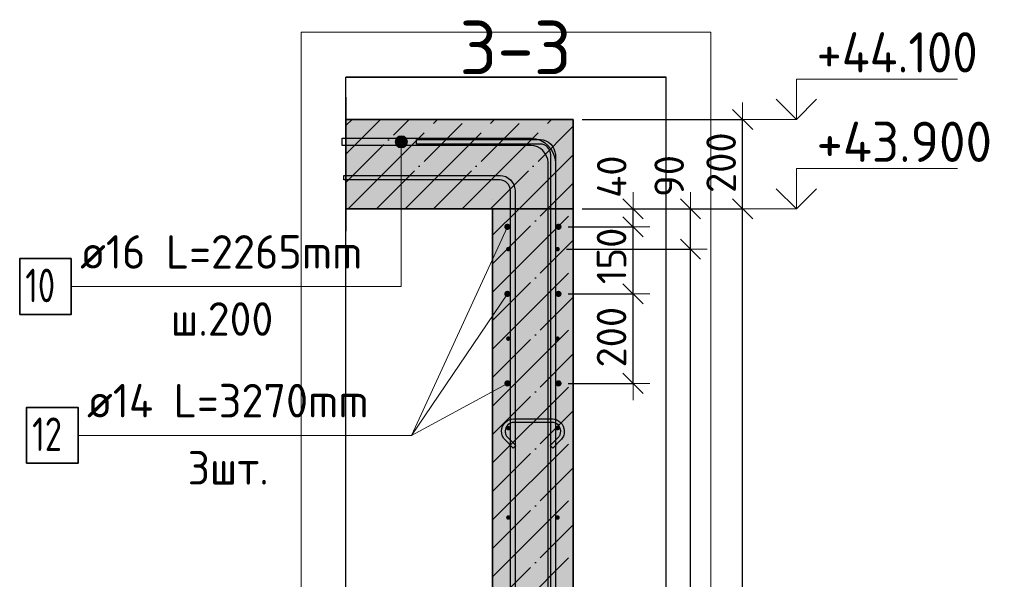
# Model space of a CAD drawing. Header units: millimetres. Extents: x 6386 to 94758, y 48049 to 71352.
# Tile 28 of 38: x 59068 to 61267, y 66295 to 67546. Entities that reach past the tile are written whole.
import ezdxf

# ---------------------------------------------------------------- set-up
doc = ezdxf.new("R2010")
doc.units = ezdxf.units.MM
doc.header["$PDMODE"] = 65
doc.linetypes.add('______11', pattern=[150, 120, -15, 0, -15])
doc.linetypes.add('______5', pattern=[330, 240, -30, 30, -30])
for name, color, linetype, lineweight in [('Standard', 7, 'Continuous', 25), ('Арм.стержн. вертикальными 1', 22, 'Continuous', 35), ('Арм.стержн.горизонт. 1', 180, 'Continuous', 35), ('Арм.стержн.горизонт. 2', 202, 'Continuous', 35), ('Высотная отметки_ общее', 7, 'Continuous', 13), ('Размерная линия_ общее', 7, 'Continuous', 13)]:
    doc.layers.add(name, color=color, linetype=linetype, lineweight=lineweight)
doc.layers.add('Арм.стержн. вертикальными 2', color=7, linetype='Continuous', lineweight=35, true_color=0x006e00)
doc.layers.add('Арм.стержн.Стяжки', color=7, linetype='Continuous', lineweight=35, true_color=0x501e0f)
doc.styles.add('ISOCPEUR', font='ISOCPEUR')
doc.dimstyles.new('DIMSTYLE_3', dxfattribs={"dimtxt": 66, "dimasz": 75, "dimexe": 0, "dimexo": 0, "dimgap": 33, "dimtad": 2, "dimdec": 0, "dimrnd": 5, "dimzin": 12, "dimdsep": 46, "dimtxsty": 'ISOCPEUR', "dimblk1": 'ALL_ML_STRICH', "dimblk2": 'ALL_ML_STRICH', "dimsah": 1, "dimcen": 0, "dimclrd": 7, "dimclre": 256, "dimclrt": 7, "dimadec": 0, "dimazin": 0, "dimtfac": 1, "dimtdec": 0, "dimtix": 1, "dimtmove": 2, "dimatfit": 3, "dimfxl": 0, "dimtvp": 1.2, "dimtzin": 0, "dimlwd": 0, "dimlwe": -3, "dimarcsym": 0})
doc.dimstyles.new('DIMSTYLE_7', dxfattribs={"dimtxt": 66, "dimasz": 75, "dimexe": 0, "dimexo": 0, "dimgap": 33, "dimtad": 2, "dimdec": 0, "dimrnd": 5, "dimzin": 12, "dimdsep": 46, "dimtxsty": 'ISOCPEUR', "dimblk1": 'ALL_ML_STRICH', "dimblk2": 'ALL_ML_STRICH', "dimsah": 1, "dimcen": 0, "dimclrd": 7, "dimclre": 256, "dimclrt": 7, "dimadec": 0, "dimazin": 0, "dimtfac": 1, "dimtdec": 0, "dimtix": 1, "dimtmove": 2, "dimatfit": 3, "dimfxl": 0, "dimtzin": 0, "dimlwd": 0, "dimlwe": -3, "dimarcsym": 0})

# ---------------------------------------------------------------- blocks, each defined once
blk = doc.blocks.new('ALL_ML_STRICH')
at = {"color": 0, "linetype": 'ByBlock', "lineweight": -2}
for p, q in [((-0.3, -0.3), (0.3, 0.3)), ((0, -0.5), (0, 0.5)), ((-1, 0), (0.5, 0))]:
    blk.add_line(p, q, dxfattribs=at)
blk = doc.blocks.new('*D193')
at = {"layer": 'DEFPOINTS', "color": 7, "linetype": 'Continuous', "lineweight": 13, "transparency": 33554687}
for p in [(60273.1, 66932.7), (60273.1, 66732.7), (60437.6, 66732.7)]:
    blk.add_point(p, dxfattribs=at)
at = {"layer": 'Размерная линия_ общее', "color": 253, "linetype": 'Continuous', "lineweight": -2, "true_color": 0xa0a0a0, "transparency": 33554687}
for p, q in [((60293.1, 66932.7), (60437.6, 66932.7)), ((60293.1, 66732.7), (60437.6, 66732.7))]:
    blk.add_line(p, q, dxfattribs=at)
at = {"layer": 'Размерная линия_ общее', "color": 7, "linetype": 'Continuous', "lineweight": -2, "transparency": 33554687}
blk.add_line((60437.6, 66732.7), (60437.6, 66932.7), dxfattribs=at)
at = {"layer": 'Размерная линия_ общее', "color": 7, "linetype": 'Continuous', "lineweight": 13, "transparency": 33554687, "xscale": 75, "yscale": 75, "zscale": 75}
for p, rotation in [((60437.6, 66932.7), 90), ((60437.6, 66732.7), 270)]:
    blk.add_blockref('ALL_ML_STRICH', p, dxfattribs=dict(at, rotation=rotation))
at = {"layer": 'Размерная линия_ общее', "color": 7, "linetype": 'Continuous', "lineweight": 13, "transparency": 33554687, "insert": (60389.6, 66836), "char_height": 66, "width": 198, "attachment_point": 5, "rotation": 90, "style": 'ISOCPEUR'}
blk.add_mtext('\\A1;{200}', dxfattribs=at)
blk = doc.blocks.new('*D194')
at = {"layer": 'DEFPOINTS', "color": 7, "linetype": 'Continuous', "lineweight": 13, "transparency": 33554687}
for p in [(60273.1, 67082.7), (60273.1, 66932.7), (60437.6, 66932.7)]:
    blk.add_point(p, dxfattribs=at)
at = {"layer": 'Размерная линия_ общее', "color": 253, "linetype": 'Continuous', "lineweight": -2, "true_color": 0xa0a0a0, "transparency": 33554687}
for p, q in [((60293.1, 67082.7), (60437.6, 67082.7)), ((60293.1, 66932.7), (60437.6, 66932.7))]:
    blk.add_line(p, q, dxfattribs=at)
at = {"layer": 'Размерная линия_ общее', "color": 7, "linetype": 'Continuous', "lineweight": -2, "transparency": 33554687}
blk.add_line((60437.6, 66932.7), (60437.6, 67082.7), dxfattribs=at)
at = {"layer": 'Размерная линия_ общее', "color": 7, "linetype": 'Continuous', "lineweight": 13, "transparency": 33554687, "xscale": 75, "yscale": 75, "zscale": 75}
for p, rotation in [((60437.6, 67082.7), 90), ((60437.6, 66932.7), 270)]:
    blk.add_blockref('ALL_ML_STRICH', p, dxfattribs=dict(at, rotation=rotation))
at = {"layer": 'Размерная линия_ общее', "color": 7, "linetype": 'Continuous', "lineweight": 13, "transparency": 33554687, "insert": (60389.6, 67017.6), "char_height": 66, "width": 198, "attachment_point": 5, "rotation": 90, "style": 'ISOCPEUR'}
blk.add_mtext('\\A1;{150}', dxfattribs=at)
blk = doc.blocks.new('*D195')
at = {"layer": 'DEFPOINTS', "color": 7, "linetype": 'Continuous', "lineweight": 13, "transparency": 33554687}
for p in [(60304.1, 67122.7), (60273.1, 67082.7), (60437.6, 67082.7)]:
    blk.add_point(p, dxfattribs=at)
at = {"layer": 'Размерная линия_ общее', "color": 253, "linetype": 'Continuous', "lineweight": -2, "true_color": 0xa0a0a0, "transparency": 33554687}
for p, q in [((60324.1, 67122.7), (60437.6, 67122.7)), ((60293.1, 67082.7), (60437.6, 67082.7))]:
    blk.add_line(p, q, dxfattribs=at)
at = {"layer": 'Размерная линия_ общее', "color": 7, "linetype": 'Continuous', "lineweight": -2, "transparency": 33554687}
blk.add_line((60437.6, 67082.7), (60437.6, 67122.7), dxfattribs=at)
at = {"layer": 'Размерная линия_ общее', "color": 7, "linetype": 'Continuous', "lineweight": 13, "transparency": 33554687, "xscale": 75, "yscale": 75, "zscale": 75}
for p, rotation in [((60437.6, 67122.7), 90), ((60437.6, 67082.7), 270)]:
    blk.add_blockref('ALL_ML_STRICH', p, dxfattribs=dict(at, rotation=rotation))
at = {"layer": 'Размерная линия_ общее', "color": 7, "linetype": 'Continuous', "lineweight": 13, "transparency": 33554687, "insert": (60390.1, 67194.7), "char_height": 66, "width": 132, "attachment_point": 5, "rotation": 90, "style": 'ISOCPEUR'}
blk.add_mtext('\\A1;{40}', dxfattribs=at)
blk = doc.blocks.new('*D197')
at = {"layer": 'DEFPOINTS', "color": 7, "linetype": 'Continuous', "lineweight": 13, "transparency": 33554687}
for p in [(60269.1, 67032.7), (60269.1, 62832.7), (60566.1, 62832.7)]:
    blk.add_point(p, dxfattribs=at)
at = {"layer": 'Размерная линия_ общее', "color": 253, "linetype": 'Continuous', "lineweight": -2, "true_color": 0xa0a0a0, "transparency": 33554687}
for p, q in [((60289.1, 67032.7), (60566.1, 67032.7)), ((60289.1, 62832.7), (60566.1, 62832.7))]:
    blk.add_line(p, q, dxfattribs=at)
at = {"layer": 'Размерная линия_ общее', "color": 7, "linetype": 'Continuous', "lineweight": -2, "transparency": 33554687}
blk.add_line((60566.1, 62832.7), (60566.1, 67032.7), dxfattribs=at)
at = {"layer": 'Размерная линия_ общее', "color": 7, "linetype": 'Continuous', "lineweight": 13, "transparency": 33554687, "xscale": 75, "yscale": 75, "zscale": 75}
for p, rotation in [((60566.1, 67032.7), 90), ((60566.1, 62832.7), 270)]:
    blk.add_blockref('ALL_ML_STRICH', p, dxfattribs=dict(at, rotation=rotation))
at = {"layer": 'Размерная линия_ общее', "color": 7, "linetype": 'Continuous', "lineweight": 13, "transparency": 33554687, "insert": (60485.1, 64707.7), "char_height": 66, "width": 3.3, "attachment_point": 1, "rotation": 90, "line_spacing_factor": 0.60241, "style": 'ISOCPEUR'}
blk.add_mtext('\\W0.91;21х200=4200', dxfattribs=at)
blk = doc.blocks.new('*D198')
at = {"layer": 'DEFPOINTS', "color": 7, "linetype": 'Continuous', "lineweight": 13, "transparency": 33554687}
for p in [(60304.1, 67122.7), (60269.1, 67032.7), (60566.1, 67032.7)]:
    blk.add_point(p, dxfattribs=at)
at = {"layer": 'Размерная линия_ общее', "color": 253, "linetype": 'Continuous', "lineweight": -2, "true_color": 0xa0a0a0, "transparency": 33554687}
for p, q in [((60324.1, 67122.7), (60566.1, 67122.7)), ((60289.1, 67032.7), (60566.1, 67032.7))]:
    blk.add_line(p, q, dxfattribs=at)
at = {"layer": 'Размерная линия_ общее', "color": 7, "linetype": 'Continuous', "lineweight": -2, "transparency": 33554687}
blk.add_line((60566.1, 67032.7), (60566.1, 67122.7), dxfattribs=at)
at = {"layer": 'Размерная линия_ общее', "color": 7, "linetype": 'Continuous', "lineweight": 13, "transparency": 33554687, "xscale": 75, "yscale": 75, "zscale": 75}
for p, rotation in [((60566.1, 67122.7), 90), ((60566.1, 67032.7), 270)]:
    blk.add_blockref('ALL_ML_STRICH', p, dxfattribs=dict(at, rotation=rotation))
at = {"layer": 'Размерная линия_ общее', "color": 7, "linetype": 'Continuous', "lineweight": 13, "transparency": 33554687, "insert": (60518.4, 67196.2), "char_height": 66, "width": 132, "attachment_point": 5, "rotation": 90, "style": 'ISOCPEUR'}
blk.add_mtext('\\A1;{90}', dxfattribs=at)
blk = doc.blocks.new('*D199')
at = {"layer": 'DEFPOINTS', "color": 7, "linetype": 'Continuous', "lineweight": 13, "transparency": 33554687}
for p in [(60304.1, 67122.7), (60304.1, 62722.7), (60682.5, 62722.7)]:
    blk.add_point(p, dxfattribs=at)
at = {"layer": 'Размерная линия_ общее', "color": 253, "linetype": 'Continuous', "lineweight": -2, "true_color": 0xa0a0a0, "transparency": 33554687}
for p, q in [((60324.1, 67122.7), (60682.5, 67122.7)), ((60324.1, 62722.7), (60682.5, 62722.7))]:
    blk.add_line(p, q, dxfattribs=at)
at = {"layer": 'Размерная линия_ общее', "color": 7, "linetype": 'Continuous', "lineweight": -2, "transparency": 33554687}
blk.add_line((60682.5, 62722.7), (60682.5, 67122.7), dxfattribs=at)
at = {"layer": 'Размерная линия_ общее', "color": 7, "linetype": 'Continuous', "lineweight": 13, "transparency": 33554687, "xscale": 75, "yscale": 75, "zscale": 75}
for p, rotation in [((60682.5, 67122.7), 90), ((60682.5, 62722.7), 270)]:
    blk.add_blockref('ALL_ML_STRICH', p, dxfattribs=dict(at, rotation=rotation))
at = {"layer": 'Размерная линия_ общее', "color": 7, "linetype": 'Continuous', "lineweight": 13, "transparency": 33554687, "insert": (60634.5, 64919.4), "char_height": 66, "width": 264, "attachment_point": 5, "rotation": 90, "style": 'ISOCPEUR'}
blk.add_mtext('\\A1;{4400}', dxfattribs=at)
blk = doc.blocks.new('*D200')
at = {"layer": 'DEFPOINTS', "color": 7, "linetype": 'Continuous', "lineweight": 13, "transparency": 33554687}
for p in [(60304.1, 67322.7), (60304.1, 67122.7), (60682.5, 67122.7)]:
    blk.add_point(p, dxfattribs=at)
at = {"layer": 'Размерная линия_ общее', "color": 253, "linetype": 'Continuous', "lineweight": -2, "true_color": 0xa0a0a0, "transparency": 33554687}
for p, q in [((60324.1, 67322.7), (60682.5, 67322.7)), ((60324.1, 67122.7), (60682.5, 67122.7))]:
    blk.add_line(p, q, dxfattribs=at)
at = {"layer": 'Размерная линия_ общее', "color": 7, "linetype": 'Continuous', "lineweight": -2, "transparency": 33554687}
blk.add_line((60682.5, 67122.7), (60682.5, 67322.7), dxfattribs=at)
at = {"layer": 'Размерная линия_ общее', "color": 7, "linetype": 'Continuous', "lineweight": 13, "transparency": 33554687, "xscale": 75, "yscale": 75, "zscale": 75}
for p, rotation in [((60682.5, 67322.7), 90), ((60682.5, 67122.7), 270)]:
    blk.add_blockref('ALL_ML_STRICH', p, dxfattribs=dict(at, rotation=rotation))
at = {"layer": 'Размерная линия_ общее', "color": 7, "linetype": 'Continuous', "lineweight": 13, "transparency": 33554687, "insert": (60634.5, 67226), "char_height": 66, "width": 198, "attachment_point": 5, "rotation": 90, "style": 'ISOCPEUR'}
blk.add_mtext('\\A1;{200}', dxfattribs=at)
blk = doc.blocks.new('COMPLEX_ELEVATIONDIM_4')
at = {"layer": 'Высотная отметки_ общее', "color": 7, "linetype": 'Continuous', "lineweight": 13, "transparency": 33554687}
for p, q in [((60802.5, 67322.7), (60802.5, 67412.7)), ((60802.5, 67412.7), (61162.5, 67412.7)), ((60802.5, 67322.7), (60757.5, 67367.7)), ((60802.5, 67322.7), (60847.5, 67367.7)), ((60802.5, 67322.7), (60696.3, 67322.7)), ((60802.5, 67322.7), (60802.5, 67322.7)), ((60802.5, 67322.7), (60802.5, 67322.7)), ((60802.5, 67322.7), (60802.5, 67322.7)), ((60802.5, 67322.7), (60802.5, 67322.7)), ((60802.5, 67122.7), (60802.5, 67212.7)), ((60802.5, 67212.7), (61162.5, 67212.7)), ((60802.5, 67122.7), (60757.5, 67167.7)), ((60802.5, 67122.7), (60847.5, 67167.7)), ((60802.5, 67122.7), (60696.3, 67122.7)), ((60802.5, 67122.7), (60802.5, 67122.7)), ((60802.5, 67122.7), (60802.5, 67122.7)), ((60802.5, 67122.7), (60802.5, 67122.7)), ((60802.5, 67122.7), (60802.5, 67122.7))]:
    blk.add_line(p, q, dxfattribs=at)
at = {"layer": 'Высотная отметки_ общее', "color": 7, "linetype": 'Continuous', "lineweight": 13, "transparency": 33554687, "char_height": 90, "attachment_point": 7, "style": 'ISOCPEUR'}
for s, insert, width in [('\\W0.92;+44.100', (60847.5, 67427.7), 446.051), ('\\W0.96;+43.900', (60847.5, 67227.7), 456.775)]:
    blk.add_mtext(s, dxfattribs=dict(at, insert=insert, width=width))

msp = doc.modelspace()

# ---------------------------------------------------------------- hatches: boundary and pattern name
at = {"linetype": 'Continuous', "lineweight": -3, "transparency": 33554687}
msp.add_hatch(color=9, dxfattribs=at).paths.add_polyline_path([(60304.1, 67122.7), (60304.1, 67322.7), (59796.3, 67322.7), (59796.3, 67122.7)])
at = {"layer": 'Арм.стержн. вертикальными 2', "linetype": 'Continuous', "lineweight": 13, "transparency": 33554687}
for points in [[(59906.6, 67272.7), (59933.6, 67272.7), (59931.7, 67279.5)], [(59906.6, 67272.7), (59931.7, 67279.5), (59908.5, 67279.5)], [(59906.6, 67272.7), (59933.6, 67272.7), (59931.7, 67279.5)], [(59906.6, 67272.7), (59931.7, 67279.5), (59908.5, 67279.5)], [(59908.5, 67279.5), (59931.7, 67279.5), (59926.9, 67284.4)], [(59908.5, 67279.5), (59926.9, 67284.4), (59913.4, 67284.4)], [(59908.5, 67279.5), (59931.7, 67279.5), (59926.9, 67284.4)], [(59908.5, 67279.5), (59926.9, 67284.4), (59913.4, 67284.4)], [(59913.4, 67284.4), (59926.9, 67284.4), (59920.1, 67286.2)], [(59913.4, 67284.4), (59926.9, 67284.4), (59920.1, 67286.2)], [(59908.5, 67266), (59933.6, 67272.7), (59906.6, 67272.7)], [(59908.5, 67266), (59933.6, 67272.7), (59906.6, 67272.7)], [(59908.5, 67266), (59931.7, 67266), (59933.6, 67272.7)], [(59908.5, 67266), (59931.7, 67266), (59933.6, 67272.7)], [(59913.4, 67261.1), (59931.7, 67266), (59908.5, 67266)], [(59913.4, 67261.1), (59931.7, 67266), (59908.5, 67266)], [(59913.4, 67261.1), (59926.9, 67261.1), (59931.7, 67266)], [(59913.4, 67261.1), (59926.9, 67261.1), (59931.7, 67266)], [(59926.9, 67261.1), (59913.4, 67261.1), (59920.1, 67259.2)], [(59926.9, 67261.1), (59913.4, 67261.1), (59920.1, 67259.2)]]:
    msp.add_hatch(color=7, dxfattribs=at).paths.add_polyline_path(points)
at = {"layer": 'Арм.стержн.горизонт. 1', "linetype": 'Continuous', "lineweight": 50, "transparency": 33554687}
for points in [[(60164.1, 67032.7), (60163.7, 67034.7), (60162.6, 67036.3), (60161, 67037.4), (60159.1, 67037.7), (60157.2, 67037.4), (60155.5, 67036.3), (60154.5, 67034.7), (60154.1, 67032.7), (60154.5, 67030.8), (60155.5, 67029.2), (60157.2, 67028.1), (60159.1, 67027.7), (60161, 67028.1), (60162.6, 67029.2), (60163.7, 67030.8)], [(60274.1, 67032.7), (60273.7, 67034.7), (60272.6, 67036.3), (60271, 67037.4), (60269.1, 67037.7), (60267.2, 67037.4), (60265.5, 67036.3), (60264.5, 67034.7), (60264.1, 67032.7), (60264.5, 67030.8), (60265.5, 67029.2), (60267.2, 67028.1), (60269.1, 67027.7), (60271, 67028.1), (60272.6, 67029.2), (60273.7, 67030.8)], [(60164.1, 66832.7), (60163.7, 66834.7), (60162.6, 66836.3), (60161, 66837.4), (60159.1, 66837.7), (60157.2, 66837.4), (60155.5, 66836.3), (60154.5, 66834.7), (60154.1, 66832.7), (60154.5, 66830.8), (60155.5, 66829.2), (60157.2, 66828.1), (60159.1, 66827.7), (60161, 66828.1), (60162.6, 66829.2), (60163.7, 66830.8)], [(60274.1, 66832.7), (60273.7, 66834.7), (60272.6, 66836.3), (60271, 66837.4), (60269.1, 66837.7), (60267.2, 66837.4), (60265.5, 66836.3), (60264.5, 66834.7), (60264.1, 66832.7), (60264.5, 66830.8), (60265.5, 66829.2), (60267.2, 66828.1), (60269.1, 66827.7), (60271, 66828.1), (60272.6, 66829.2), (60273.7, 66830.8)], [(60164.1, 66632.7), (60163.7, 66634.7), (60162.6, 66636.3), (60161, 66637.4), (60159.1, 66637.7), (60157.2, 66637.4), (60155.5, 66636.3), (60154.5, 66634.7), (60154.1, 66632.7), (60154.5, 66630.8), (60155.5, 66629.2), (60157.2, 66628.1), (60159.1, 66627.7), (60161, 66628.1), (60162.6, 66629.2), (60163.7, 66630.8)], [(60274.1, 66632.7), (60273.7, 66634.7), (60272.6, 66636.3), (60271, 66637.4), (60269.1, 66637.7), (60267.2, 66637.4), (60265.5, 66636.3), (60264.5, 66634.7), (60264.1, 66632.7), (60264.5, 66630.8), (60265.5, 66629.2), (60267.2, 66628.1), (60269.1, 66627.7), (60271, 66628.1), (60272.6, 66629.2), (60273.7, 66630.8)], [(60164.1, 66432.7), (60163.7, 66434.7), (60162.6, 66436.3), (60161, 66437.4), (60159.1, 66437.7), (60157.2, 66437.4), (60155.5, 66436.3), (60154.5, 66434.7), (60154.1, 66432.7), (60154.5, 66430.8), (60155.5, 66429.2), (60157.2, 66428.1), (60159.1, 66427.7), (60161, 66428.1), (60162.6, 66429.2), (60163.7, 66430.8)], [(60274.1, 66432.7), (60273.7, 66434.7), (60272.6, 66436.3), (60271, 66437.4), (60269.1, 66437.7), (60267.2, 66437.4), (60265.5, 66436.3), (60264.5, 66434.7), (60264.1, 66432.7), (60264.5, 66430.8), (60265.5, 66429.2), (60267.2, 66428.1), (60269.1, 66427.7), (60271, 66428.1), (60272.6, 66429.2), (60273.7, 66430.8)]]:
    msp.add_hatch(color=4, dxfattribs=at).paths.add_polyline_path(points)
at = {"layer": 'Арм.стержн.горизонт. 2', "linetype": 'Continuous', "lineweight": 50, "transparency": 33554687}
for points in [[(60164.1, 67082.7), (60163.6, 67085.4), (60162, 67087.7), (60159.8, 67089.2), (60157.1, 67089.7), (60154.4, 67089.2), (60152.1, 67087.7), (60150.6, 67085.4), (60150.1, 67082.7), (60150.6, 67080.1), (60152.1, 67077.8), (60154.4, 67076.3), (60157.1, 67075.7), (60159.8, 67076.3), (60162, 67077.8), (60163.6, 67080.1)], [(60278.1, 67082.7), (60277.6, 67085.4), (60276, 67087.7), (60273.8, 67089.2), (60271.1, 67089.7), (60268.4, 67089.2), (60266.1, 67087.7), (60264.6, 67085.4), (60264.1, 67082.7), (60264.6, 67080.1), (60266.1, 67077.8), (60268.4, 67076.3), (60271.1, 67075.7), (60273.8, 67076.3), (60276, 67077.8), (60277.6, 67080.1)], [(60164.1, 66932.7), (60163.6, 66935.4), (60162, 66937.7), (60159.8, 66939.2), (60157.1, 66939.7), (60154.4, 66939.2), (60152.1, 66937.7), (60150.6, 66935.4), (60150.1, 66932.7), (60150.6, 66930.1), (60152.1, 66927.8), (60154.4, 66926.3), (60157.1, 66925.7), (60159.8, 66926.3), (60162, 66927.8), (60163.6, 66930.1)], [(60278.1, 66932.7), (60277.6, 66935.4), (60276, 66937.7), (60273.8, 66939.2), (60271.1, 66939.7), (60268.4, 66939.2), (60266.1, 66937.7), (60264.6, 66935.4), (60264.1, 66932.7), (60264.6, 66930.1), (60266.1, 66927.8), (60268.4, 66926.3), (60271.1, 66925.7), (60273.8, 66926.3), (60276, 66927.8), (60277.6, 66930.1)], [(60164.1, 66732.7), (60163.6, 66735.4), (60162, 66737.7), (60159.8, 66739.2), (60157.1, 66739.7), (60154.4, 66739.2), (60152.1, 66737.7), (60150.6, 66735.4), (60150.1, 66732.7), (60150.6, 66730.1), (60152.1, 66727.8), (60154.4, 66726.3), (60157.1, 66725.7), (60159.8, 66726.3), (60162, 66727.8), (60163.6, 66730.1)], [(60278.1, 66732.7), (60277.6, 66735.4), (60276, 66737.7), (60273.8, 66739.2), (60271.1, 66739.7), (60268.4, 66739.2), (60266.1, 66737.7), (60264.6, 66735.4), (60264.1, 66732.7), (60264.6, 66730.1), (60266.1, 66727.8), (60268.4, 66726.3), (60271.1, 66725.7), (60273.8, 66726.3), (60276, 66727.8), (60277.6, 66730.1)]]:
    msp.add_hatch(color=7, dxfattribs=at).paths.add_polyline_path(points)
at = {"layer": 'Размерная линия_ общее', "linetype": 'Continuous', "lineweight": -3, "true_color": 0xc7c7c7, "transparency": 33554687}
msp.add_hatch(color=9, dxfattribs=at).paths.add_polyline_path([(60304.1, 67122.7), (60124.1, 67122.7), (60124.1, 62722.7), (60304.1, 62722.7)])

# ---------------------------------------------------------------- linework, layer by layer
at = {"color": 7, "linetype": 'Continuous', "lineweight": 25, "transparency": 33554687}
for p, q in [((59796.3, 67372.7), (59796.3, 67072.7)), ((60124.1, 67122.7), (60304.1, 67122.7))]:
    msp.add_line(p, q, dxfattribs=at)
at = {"color": 253, "linetype": '______11', "lineweight": -3, "true_color": 0xababab, "transparency": 33554687}
for p, q in [((59796.3, 67308.8), (59810.2, 67322.7)), ((59796.3, 67181.6), (59937.5, 67322.7)), ((59864.8, 67122.7), (60064.8, 67322.7)), ((59992, 67122.7), (60192, 67322.7)), ((60119.3, 67122.7), (60304.1, 67307.5)), ((60246.6, 67122.7), (60304.1, 67180.2))]:
    msp.add_line(p, q, dxfattribs=at)
at = {"color": 253, "linetype": '______5', "lineweight": -3, "true_color": 0xababab, "transparency": 33554687}
for p, q in [((59796.3, 67245.2), (59873.8, 67322.7)), ((59801.1, 67122.7), (60001.1, 67322.7)), ((59928.4, 67122.7), (60128.4, 67322.7)), ((60055.7, 67122.7), (60255.7, 67322.7)), ((60183, 67122.7), (60304.1, 67243.9))]:
    msp.add_line(p, q, dxfattribs=at)
at = {"color": 7, "linetype": 'Continuous', "lineweight": 35, "transparency": 33554687}
for p, q in [((60304.1, 67322.7), (59796.3, 67322.7)), ((60304.1, 67122.7), (60304.1, 67322.7)), ((59796.3, 67122.7), (60124.1, 67122.7))]:
    msp.add_line(p, q, dxfattribs=at)
at = {"layer": 'Standard', "color": 52, "linetype": 'Continuous', "lineweight": -3, "transparency": 33554687}
for p, q in [((59796.3, 62575.4), (59796.3, 67417.4)), ((59796.3, 62575.4), (59796.3, 67417.4)), ((59796.3, 67417.4), (60511.8, 67417.4)), ((60511.8, 67417.4), (59796.3, 67417.4)), ((60511.8, 62575.4), (60511.8, 67417.4)), ((60511.8, 62575.4), (60511.8, 67417.4))]:
    msp.add_line(p, q, dxfattribs=at)
at = {"layer": 'Standard', "color": 7, "linetype": 'Continuous', "lineweight": 13, "transparency": 33554687}
msp.add_lwpolyline([(59696.3, 62475.4), (60611.8, 62475.4), (60611.8, 67517.4), (59696.3, 67517.4), (59696.3, 62475.4)], dxfattribs=at)
at = {"layer": 'Арм.стержн. вертикальными 1', "color": 4, "linetype": 'Continuous', "lineweight": 25, "transparency": 33554687}
for points in [[(60254.1, 62722.7), (60254.1, 67243.7), (60253.5, 67248.2), (60251.9, 67252.8), (60249.6, 67257), (60246.7, 67260.4), (60243.3, 67263.3), (60239.1, 67265.6), (60234.6, 67267.1), (60230, 67267.7), (59954.1, 67267.7), (59954.1, 67277.7), (60230.7, 67277.7), (60236.8, 67276.9), (60243.2, 67274.8), (60249, 67271.5), (60253.8, 67267.5), (60257.9, 67262.7), (60261.1, 67256.9), (60263.2, 67250.5), (60264.1, 67244.4), (60264.1, 62722.7), (60254.1, 62722.7)], [(60164.1, 62722.7), (60164.1, 67163.7), (60163.5, 67168.2), (60161.9, 67172.8), (60159.6, 67177), (60156.7, 67180.4), (60153.3, 67183.3), (60149.1, 67185.6), (60144.6, 67187.1), (60140, 67187.7), (59791.3, 67187.7), (59791.3, 67197.7), (60140.7, 67197.7), (60146.8, 67196.9), (60153.2, 67194.8), (60159, 67191.5), (60163.8, 67187.5), (60167.9, 67182.7), (60171.1, 67176.9), (60173.2, 67170.5), (60174.1, 67164.4), (60174.1, 62722.7), (60164.1, 62722.7)]]:
    msp.add_lwpolyline(points, dxfattribs=at)
at = {"layer": 'Арм.стержн. вертикальными 2', "color": 7, "linetype": 'Continuous', "lineweight": 13, "transparency": 33554687}
for p, q in [((59920.1, 67286.2), (59920.1, 67286.2)), ((59920.1, 67286.2), (59920.1, 67286.2)), ((59906.6, 67272.7), (59906.6, 67272.7)), ((59906.6, 67272.7), (59906.6, 67272.7)), ((59920.1, 66949.1), (59920.1, 67272.7)), ((59920.1, 66949.1), (59920.1, 67272.7)), ((59920.1, 67259.2), (59920.1, 67259.2)), ((59920.1, 67259.2), (59920.1, 67259.2)), ((59933.6, 67272.7), (59933.6, 67272.7)), ((59933.6, 67272.7), (59933.6, 67272.7)), ((59182.6, 66949.1), (59920.1, 66949.1))]:
    msp.add_line(p, q, dxfattribs=at)
at = {"layer": 'Арм.стержн. вертикальными 2', "color": 7, "linetype": 'Continuous', "lineweight": 25, "transparency": 33554687}
msp.add_lwpolyline([(59788.3, 67280.7), (60210.7, 67280.7), (60220.5, 67279.4), (60230.7, 67276), (60240, 67270.8), (60247.7, 67264.4), (60254.1, 67256.7), (60259.4, 67247.3), (60262.7, 67237.2), (60264.1, 67227.4), (60264.1, 65650.7), (60248.1, 65650.7), (60248.1, 67226.3), (60247.1, 67233.5), (60244.7, 67240.8), (60240.9, 67247.5), (60236.3, 67253), (60230.9, 67257.6), (60224.2, 67261.3), (60216.9, 67263.7), (60209.6, 67264.7), (59788.3, 67264.7), (59788.3, 67280.7)], dxfattribs=at)
msp.add_lwpolyline([(59788.3, 67280.7), (60210.7, 67280.7), (60220.5, 67279.4), (60230.7, 67276), (60240, 67270.8), (60247.7, 67264.4), (60254.1, 67256.7), (60259.4, 67247.3), (60262.7, 67237.2), (60264.1, 67227.4), (60264.1, 65650.7), (60248.1, 65650.7), (60248.1, 67226.3), (60247.1, 67233.5), (60244.7, 67240.8), (60240.9, 67247.5), (60236.3, 67253), (60230.9, 67257.6), (60224.2, 67261.3), (60216.9, 67263.7), (60209.6, 67264.7), (59788.3, 67264.7), (59788.3, 67280.7)], dxfattribs=at)
at = {"layer": 'Арм.стержн. вертикальными 2', "color": 7, "linetype": 'Continuous', "lineweight": 35, "transparency": 33554687}
msp.add_lwpolyline([(59067.6, 66886.6), (59182.6, 66886.6), (59182.6, 67011.6), (59067.6, 67011.6), (59067.6, 66886.6)], dxfattribs=at)
at = {"layer": 'Арм.стержн. вертикальными 2', "color": 7, "linetype": 'Continuous', "lineweight": 13, "transparency": 33554687}
msp.add_circle((59920.1, 67272.7), 13.5, dxfattribs=at)
msp.add_circle((59920.1, 67272.7), 13.5, dxfattribs=at)
at = {"layer": 'Арм.стержн.горизонт. 1', "color": 52, "linetype": 'Continuous', "lineweight": 25, "transparency": 33554687}
for p, q in [((60124.1, 67142.7), (60124.1, 67142.7)), ((60304.1, 67142.7), (60304.1, 67142.7))]:
    msp.add_line(p, q, dxfattribs=at)
at = {"layer": 'Арм.стержн.горизонт. 2', "color": 7, "linetype": 'Continuous', "lineweight": 13, "transparency": 33554687}
for p, q in [((59943, 66616.5), (60157.1, 67082.7)), ((59943, 66616.5), (60157.1, 66932.7)), ((59943, 66616.5), (60157.1, 66732.7)), ((59198, 66616.5), (59943, 66616.5))]:
    msp.add_line(p, q, dxfattribs=at)
at = {"layer": 'Арм.стержн.горизонт. 2', "color": 7, "linetype": 'Continuous', "lineweight": 35, "transparency": 33554687}
msp.add_lwpolyline([(59083, 66554), (59198, 66554), (59198, 66679), (59083, 66679), (59083, 66554)], dxfattribs=at)
at = {"layer": 'Арм.стержн.Стяжки', "color": 40, "linetype": 'Continuous', "lineweight": 25, "transparency": 33554687}
msp.add_lwpolyline([(60169.9, 66588.2), (60151.8, 66606.3), (60150.2, 66608.2), (60148.6, 66610.3), (60147.3, 66612.6), (60146.2, 66614.9), (60145.3, 66617.3), (60144.7, 66619.9), (60144.3, 66622.4), (60144.1, 66624.9), (60144.1, 66626.9), (60144.8, 66631.8), (60146.4, 66636.9), (60149.1, 66641.6), (60152.3, 66645.4), (60156.1, 66648.6), (60160.8, 66651.3), (60165.9, 66652.9), (60170.8, 66653.6), (60257.4, 66653.6), (60262.3, 66652.9), (60267.4, 66651.3), (60272, 66648.6), (60275.9, 66645.4), (60279.1, 66641.6), (60281.7, 66636.9), (60283.4, 66631.8), (60284.1, 66626.9), (60284.1, 66624.9), (60283.9, 66622.4), (60283.5, 66619.9), (60282.8, 66617.3), (60282, 66614.9), (60280.9, 66612.6), (60279.5, 66610.3), (60278, 66608.2), (60276.4, 66606.3), (60258.3, 66588.2), (60252.6, 66593.9), (60270.5, 66611.7), (60271.7, 66613.2), (60272.8, 66614.7), (60273.8, 66616.3), (60274.6, 66618), (60275.2, 66619.7), (60275.7, 66621.5), (60276, 66623.4), (60276.1, 66625.2), (60276.1, 66626.4), (60275.6, 66630), (60274.4, 66633.7), (60272.5, 66637), (60270.2, 66639.7), (60267.5, 66642), (60264.1, 66643.9), (60260.5, 66645.1), (60256.9, 66645.6), (60171.3, 66645.6), (60167.7, 66645.1), (60164, 66643.9), (60160.7, 66642), (60158, 66639.7), (60155.7, 66637), (60153.8, 66633.7), (60152.6, 66630), (60152.1, 66626.4), (60152.1, 66625.2), (60152.2, 66623.4), (60152.5, 66621.5), (60153, 66619.7), (60153.6, 66618), (60154.4, 66616.3), (60155.3, 66614.7), (60156.4, 66613.2), (60157.7, 66611.7), (60175.5, 66593.9), (60169.9, 66588.2)], dxfattribs=at)
at = {"layer": 'Размерная линия_ общее', "color": 253, "linetype": '______11', "lineweight": -3, "true_color": 0xababab, "transparency": 33554687}
for p, q in [((60124.1, 67000.2), (60246.6, 67122.7)), ((60124.1, 66873), (60304.1, 67053)), ((60124.1, 66745.7), (60304.1, 66925.7)), ((60124.1, 66618.4), (60304.1, 66798.4)), ((60124.1, 66491.1), (60304.1, 66671.1)), ((60124.1, 66363.8), (60304.1, 66543.8)), ((60124.1, 66236.6), (60304.1, 66416.6))]:
    msp.add_line(p, q, dxfattribs=at)
at = {"layer": 'Размерная линия_ общее', "color": 253, "linetype": '______5', "lineweight": -3, "true_color": 0xababab, "transparency": 33554687}
for p, q in [((60124.1, 67063.9), (60183, 67122.7)), ((60124.1, 66936.6), (60304.1, 67116.6)), ((60124.1, 66809.3), (60304.1, 66989.3)), ((60124.1, 66682), (60304.1, 66862)), ((60124.1, 66554.8), (60304.1, 66734.8)), ((60124.1, 66427.5), (60304.1, 66607.5)), ((60124.1, 66300.2), (60304.1, 66480.2)), ((60124.1, 66172.9), (60304.1, 66352.9))]:
    msp.add_line(p, q, dxfattribs=at)
at = {"layer": 'Размерная линия_ общее', "color": 7, "linetype": 'Continuous', "lineweight": 35, "transparency": 33554687}
for p, q in [((60304.1, 67122.7), (60124.1, 67122.7)), ((60124.1, 67122.7), (60124.1, 62722.7)), ((60304.1, 62722.7), (60304.1, 67122.7))]:
    msp.add_line(p, q, dxfattribs=at)

# ---------------------------------------------------------------- block references
at = {"layer": 'Высотная отметки_ общее', "color": 7, "linetype": 'Continuous', "lineweight": 13, "transparency": 33554687}
msp.add_blockref('COMPLEX_ELEVATIONDIM_4', (0, 0), dxfattribs=at)

# ---------------------------------------------------------------- texts
at = {"layer": 'Standard', "color": 7, "linetype": 'Continuous', "lineweight": 13, "transparency": 33554687, "insert": (60049.8, 67423.5), "char_height": 120, "width": 306.783, "attachment_point": 7, "style": 'ISOCPEUR'}
msp.add_mtext('\\A1;{\\fISOCPEUR|i0|b0;\\H120.000000;\\W1.000000;\\C7;3-3}\\P', dxfattribs=at)
at = {"layer": 'Арм.стержн. вертикальными 2', "color": 7, "linetype": 'Continuous', "lineweight": 25, "transparency": 33554687, "char_height": 75, "attachment_point": 7, "style": 'ISOCPEUR'}
for s, insert, width in [('\\W0.96;ø16 L=2265mm ', (59202.6, 66989.1), 733.132), ('\\W0.75;10', (59080.1, 66914.1), 118.07), ('\\W0.95;ш.200 ', (59405.1, 66839.1), 327.999)]:
    msp.add_mtext(s, dxfattribs=dict(at, insert=insert, width=width))
at = {"layer": 'Арм.стержн.горизонт. 2', "color": 7, "linetype": 'Continuous', "lineweight": 25, "transparency": 33554687, "char_height": 75, "attachment_point": 7, "style": 'ISOCPEUR'}
for s, insert, width in [('\\W0.96;ø14 L=3270mm ', (59218, 66656.5), 740.662), ('\\W0.75;12', (59095.5, 66581.5), 118.07), ('\\W0.94;3шт. ', (59443, 66506.5), 290.322)]:
    msp.add_mtext(s, dxfattribs=dict(at, insert=insert, width=width))

# ---------------------------------------------------------------- dimensions: what is measured, and where the dimension line sits
at = {"layer": 'Размерная линия_ общее', "color": 7, "linetype": 'Continuous', "lineweight": 13, "transparency": 33554687}
for base, p1, p2, dimstyle, picture, middle in [((60682.5, 67322.7), (60324.1, 67122.7), (60324.1, 67322.7), 'DIMSTYLE_7', '*D200', (60634.5, 67226)), ((60566.1, 67122.7), (60289.1, 67032.7), (60324.1, 67122.7), 'DIMSTYLE_3', '*D198', (60518.4, 67196.2)), ((60437.6, 67122.7), (60293.1, 67082.7), (60324.1, 67122.7), 'DIMSTYLE_3', '*D195', (60390.1, 67194.7)), ((60682.5, 67122.7), (60324.1, 62722.7), (60324.1, 67122.7), 'DIMSTYLE_7', '*D199', (60634.5, 64919.4)), ((60437.6, 67082.7), (60293.1, 66932.7), (60293.1, 67082.7), 'DIMSTYLE_3', '*D194', (60389.6, 67017.6)), ((60437.6, 66932.7), (60293.1, 66732.7), (60293.1, 66932.7), 'DIMSTYLE_7', '*D193', (60389.6, 66836))]:
    dim = msp.add_linear_dim(base=base, p1=p1, p2=p2, angle=90, dimstyle=dimstyle, override={"dimpost": '<>', "dimclrd": 7, "dimclre": 253, "dimclrt": 7, "dimlwd": 0, "dimlwe": 65533}, dxfattribs=at)
    dim.commit()
    dim.dimension.update_dxf_attribs({"geometry": picture, "text_midpoint": middle, "dimtype": 160})
dim = msp.add_linear_dim(base=(60566.1, 67032.7), p1=(60289.1, 62832.7), p2=(60289.1, 67032.7), angle=90, text='\\W0.91;21х200=4200', dimstyle='DIMSTYLE_7', override={"dimpost": '<>', "dimclrd": 7, "dimclre": 253, "dimclrt": 7, "dimlwd": 0, "dimlwe": 65533}, dxfattribs=at)
dim.commit()
dim.dimension.update_dxf_attribs({"geometry": '*D197', "text_midpoint": (60533.1, 64932.7), "dimtype": 160})

doc.saveas('drawing.dxf')
